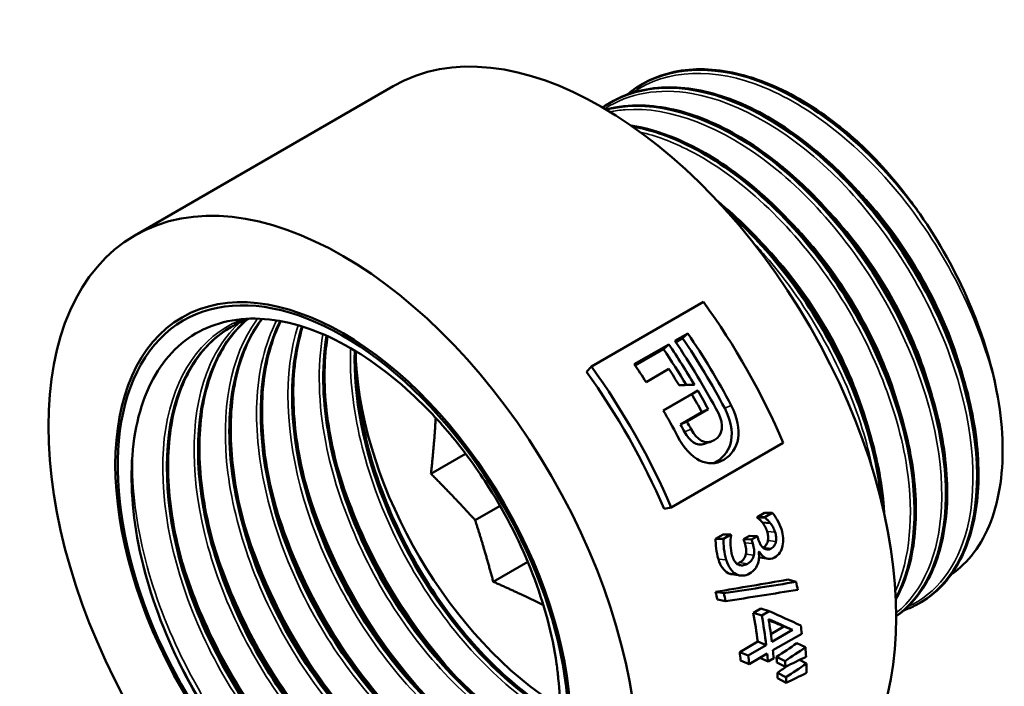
# Model space of a CAD drawing. Header units: millimetres. Extents: x -134 to 755, y -69 to 356.
# Tile 11 of 22: x 123 to 163, y 134 to 161. Entities that reach past the tile are written whole.
import ezdxf

# ---------------------------------------------------------------- set-up
doc = ezdxf.new("R2010")
doc.units = ezdxf.units.MM
doc.layers.add('Видимые тонкие (ГОСТ)', color=7, linetype='Continuous', lineweight=35)
doc.layers.add('Видимый контур (ГОСТ)', color=7, linetype='Continuous', lineweight=50)

msp = doc.modelspace()

# ---------------------------------------------------------------- linework, layer by layer
at = {"layer": 'Видимые тонкие (ГОСТ)'}
for p, q in [((151.7942, 145.2302), (152.0604, 145.3452)), ((150.1447, 144.263), (150.411, 144.3777)), ((151.463, 143.0491), (151.7514, 143.1188)), ((153.5339, 140.1818), (153.8592, 140.1539)), ((153.5676, 139.8061), (153.8958, 139.7684)), ((152.6183, 139.7087), (152.9431, 139.6823)), ((153.3753, 139.525), (153.7047, 139.483)), ((151.5335, 139.0427), (151.8587, 139.0153)), ((152.6656, 139.246), (152.9941, 139.2074)), ((152.4001, 138.8994), (152.73, 138.8558)), ((151.9303, 138.4746), (152.2612, 138.4271))]:
    msp.add_line(p, q, dxfattribs=at)
for points, knots in [([(162.9511, 145.9462), (162.397, 148.4877), (161.1039, 151.2267), (159.3721, 153.495), (157.641, 155.7624), (155.4865, 157.5391), (153.4167, 158.3893), (151.3619, 159.2333), (149.4082, 159.1567), (148.0086, 158.1724)], [8.1045097, 8.1045097, 8.1045097, 8.1045097, 8.826182, 8.826182, 8.826182, 9.547605, 9.547605, 9.547605, 10.2638012, 10.2638012, 10.2638012, 10.2638012]), ([(159.2859, 137.0828), (160.4753, 137.6085), (161.3467, 138.7329), (161.7391, 140.2916), (162.224, 142.2182), (161.9723, 144.7912), (161.0327, 147.3853), (160.0933, 149.9787), (158.4742, 152.5703), (156.5526, 154.5306), (154.6315, 156.4904), (152.4244, 157.802), (150.4495, 158.1436), (149.096, 158.3778), (147.8595, 158.1548), (146.8696, 157.5215)], [13.2888388, 13.2888388, 13.2888388, 13.2888388, 13.8711808, 13.8711808, 13.8711808, 14.5909949, 14.5909949, 14.5909949, 15.3105985, 15.3105985, 15.3105985, 16.0299964, 16.0299964, 16.0299964, 16.5230134, 16.5230134, 16.5230134, 16.5230134]), ([(158.8335, 136.8393), (159.9272, 137.7148), (160.5935, 139.2522), (160.6884, 141.1787), (160.7975, 143.3922), (160.1508, 146.1001), (158.8916, 148.6475), (157.6326, 151.1944), (155.7717, 153.5586), (153.7424, 155.1679), (151.7136, 156.7767), (149.5335, 157.6169), (147.7117, 157.4807), (147.4987, 157.4648), (147.2907, 157.4355), (147.0883, 157.3933)], [19.7173363, 19.7173363, 19.7173363, 19.7173363, 20.3423278, 20.3423278, 20.3423278, 21.0604177, 21.0604177, 21.0604177, 21.7783396, 21.7783396, 21.7783396, 22.4960981, 22.4960981, 22.4960981, 22.5800575, 22.5800575, 22.5800575, 22.5800575]), ([(158.7977, 137.743), (159.3924, 139.0577), (159.5679, 140.8234), (159.2728, 142.7795), (158.8982, 145.2624), (157.7684, 148.0298), (156.1449, 150.4053), (154.5225, 152.7792), (152.4209, 154.7405), (150.336, 155.8086), (149.6546, 156.1577), (148.977, 156.4103), (148.3198, 156.5649)], [26.2948373, 26.2948373, 26.2948373, 26.2948373, 26.8638452, 26.8638452, 26.8638452, 27.5861047, 27.5861047, 27.5861047, 28.307848, 28.307848, 28.307848, 28.5437237, 28.5437237, 28.5437237, 28.5437237]), ([(161.63, 146.3373), (161.0435, 148.6644), (159.7906, 151.1341), (158.1632, 153.1349), (157.7458, 153.6481), (157.3047, 154.1292), (156.8479, 154.5718)], [8.14773325, 8.14773325, 8.14773325, 8.14773325, 8.87427286, 8.87427286, 8.87427286, 9.06063115, 9.06063115, 9.06063115, 9.06063115]), ([(160.3405, 145.5962), (160.0575, 146.7225), (159.627, 147.8823), (159.0641, 149.0064), (158.1657, 150.8002), (156.9361, 152.4897), (155.564, 153.8306)], [14.43081347, 14.43081347, 14.43081347, 14.43081347, 14.78249163, 14.78249163, 14.78249163, 15.34367703, 15.34367703, 15.34367703, 15.34367703]), ([(159.0594, 144.8626), (158.4685, 147.1952), (157.2114, 149.6708), (155.5777, 151.6731), (155.1628, 152.1816), (154.7247, 152.6583), (154.2713, 153.0971)], [20.71495316, 20.71495316, 20.71495316, 20.71495316, 21.4431916, 21.4431916, 21.4431916, 21.62813575, 21.62813575, 21.62813575, 21.62813575]), ([(157.7698, 144.1224), (157.4647, 145.3312), (156.99, 146.5784), (156.3657, 147.7782), (155.4792, 149.4818), (154.297, 151.0776), (152.986, 152.3563)], [26.99813846, 26.99813846, 26.99813846, 26.99813846, 27.37548238, 27.37548238, 27.37548238, 27.91132106, 27.91132106, 27.91132106, 27.91132106]), ([(157.8867, 142.6181), (157.7906, 143.1224), (157.6657, 143.636), (157.512, 144.1541), (156.7479, 146.729), (155.2779, 149.3934), (153.4422, 151.5025), (153.2651, 151.706), (153.0847, 151.9042), (152.9015, 152.0967)], [33.20269264, 33.20269264, 33.20269264, 33.20269264, 33.34723434, 33.34723434, 33.34723434, 34.06554603, 34.06554603, 34.06554603, 34.13486051, 34.13486051, 34.13486051, 34.13486051]), ([(132.0498, 148.8942), (131.8966, 148.8388), (131.7476, 148.7751), (131.603, 148.7031), (130.0686, 147.9382), (129.0573, 146.2364), (128.7999, 143.9992), (128.543, 141.7662), (129.0389, 139.019), (130.1573, 136.4075), (131.2812, 133.7831), (133.0237, 131.3185), (134.9527, 129.6012), (136.8731, 127.8917), (138.9611, 126.9373), (140.7055, 126.9596), (142.4515, 126.9819), (143.8377, 127.9824), (144.5202, 129.7145), (144.687, 130.1377), (144.8131, 130.6026), (144.8964, 131.1018)], [44.6634175, 44.6634175, 44.6634175, 44.6634175, 44.7311422, 44.7311422, 44.7311422, 45.4501518, 45.4501518, 45.4501518, 46.1677781, 46.1677781, 46.1677781, 46.8889329, 46.8889329, 46.8889329, 47.6068655, 47.6068655, 47.6068655, 48.3254743, 48.3254743, 48.3254743, 48.501067, 48.501067, 48.501067, 48.501067]), ([(132.0527, 148.8879), (131.3958, 148.3389), (130.8746, 147.5842), (130.5292, 146.6568), (129.8293, 144.7779), (129.8563, 142.2069), (130.5919, 139.5575), (131.3266, 136.9117), (132.761, 134.2107), (134.5379, 132.0982), (136.3127, 129.9882), (138.4132, 128.4835), (140.323, 127.9389), (142.2299, 127.3949), (143.9297, 127.8127), (145.0032, 129.0851)], [38.58831, 38.58831, 38.58831, 38.58831, 38.9443775, 38.9443775, 38.9443775, 39.6658327, 39.6658327, 39.6658327, 40.3863447, 40.3863447, 40.3863447, 41.1059909, 41.1059909, 41.1059909, 41.8246022, 41.8246022, 41.8246022, 41.8246022]), ([(132.6352, 148.9077), (132.6192, 148.887), (132.6034, 148.866), (132.5876, 148.8449), (131.5064, 147.3949), (131.0841, 145.1268), (131.4103, 142.5788), (131.7364, 140.0323), (132.8069, 137.228), (134.3532, 134.8322), (135.8987, 132.4377), (137.9056, 130.4717), (139.8811, 129.3989), (141.7231, 128.3985), (143.5226, 128.1825), (144.8954, 128.7788)], [32.4426901, 32.4426901, 32.4426901, 32.4426901, 32.4531619, 32.4531619, 32.4531619, 33.1727044, 33.1727044, 33.1727044, 33.8918477, 33.8918477, 33.8918477, 34.6106107, 34.6106107, 34.6106107, 35.2808533, 35.2808533, 35.2808533, 35.2808533]), ([(133.4092, 148.8285), (132.9294, 147.8976), (132.6468, 146.7513), (132.5937, 145.4632), (132.4967, 143.1068), (133.1682, 140.2965), (134.4335, 137.7071), (135.6978, 135.1197), (137.5431, 132.7756), (139.5105, 131.236), (141.4124, 129.7475), (143.4117, 129.0234), (145.044, 129.2155)], [26.2846523, 26.2846523, 26.2846523, 26.2846523, 26.6801349, 26.6801349, 26.6801349, 27.4035683, 27.4035683, 27.4035683, 28.1264464, 28.1264464, 28.1264464, 28.825288, 28.825288, 28.825288, 28.825288]), ([(134.2952, 148.6338), (134.2565, 148.5172), (134.2204, 148.3981), (134.1869, 148.2766), (133.6349, 146.2719), (133.8191, 143.6347), (134.6838, 140.9901), (135.5483, 138.3461), (137.0849, 135.7174), (138.914, 133.7268), (140.7426, 131.7366), (142.8473, 130.4012), (144.7124, 130.0334), (144.8866, 129.999), (145.0587, 129.9731), (145.2281, 129.9556)], [20.1259597, 20.1259597, 20.1259597, 20.1259597, 20.169492, 20.169492, 20.169492, 20.8880298, 20.8880298, 20.8880298, 21.6063904, 21.6063904, 21.6063904, 22.3245784, 22.3245784, 22.3245784, 22.39167, 22.39167, 22.39167, 22.39167]), ([(135.3085, 148.268), (135.0761, 146.9479), (135.1103, 145.4225), (135.4211, 143.8243), (135.9276, 141.2193), (137.164, 138.4433), (138.821, 136.1573), (140.4775, 133.8719), (142.5394, 132.096), (144.4991, 131.2498), (144.7917, 131.1234), (145.0816, 131.018), (145.3673, 130.9333)], [13.9724199, 13.9724199, 13.9724199, 13.9724199, 14.4142425, 14.4142425, 14.4142425, 15.1343684, 15.1343684, 15.1343684, 15.8542792, 15.8542792, 15.8542792, 15.96175, 15.96175, 15.96175, 15.96175]), ([(136.4478, 147.6949), (136.4344, 147.393), (136.4334, 147.0835), (136.445, 146.7676), (136.5356, 144.3117), (137.3897, 141.486), (138.789, 138.9672), (140.1877, 136.4493), (142.1183, 134.2601), (144.1022, 132.9219), (144.4065, 132.7167), (144.7116, 132.5317), (145.0157, 132.3675)], [7.8297133, 7.8297133, 7.8297133, 7.8297133, 7.9226277, 7.9226277, 7.9226277, 8.6449085, 8.6449085, 8.6449085, 9.3669302, 9.3669302, 9.3669302, 9.4776688, 9.4776688, 9.4776688, 9.4776688]), ([(127.4909, 143.2382), (127.4658, 141.917), (127.6435, 140.4786), (128.0229, 139.01), (128.7561, 136.1723), (130.2367, 133.2441), (132.1093, 130.8996), (133.9721, 128.5674), (136.2074, 126.8309), (138.2898, 126.0833), (140.3815, 125.3325), (142.3016, 125.5855), (143.5935, 126.7773), (144.6977, 127.7959), (145.3411, 129.4876), (145.4055, 131.5561)], [45.5526157, 45.5526157, 45.5526157, 45.5526157, 45.9184222, 45.9184222, 45.9184222, 46.6252427, 46.6252427, 46.6252427, 47.3283403, 47.3283403, 47.3283403, 48.0345631, 48.0345631, 48.0345631, 48.6381594, 48.6381594, 48.6381594, 48.6381594]), ([(135.8662, 142.9706), (136.2677, 141.5683), (136.8379, 140.1523), (137.5518, 138.8057), (138.5106, 136.9973), (139.723, 135.3236), (141.0495, 133.9462)], [8.25971325, 8.25971325, 8.25971325, 8.25971325, 8.60794942, 8.60794942, 8.60794942, 9.07561355, 9.07561355, 9.07561355, 9.07561355]), ([(134.5816, 142.2295), (135.0517, 140.5922), (135.7523, 138.9359), (136.638, 137.3933), (137.5294, 135.8406), (138.604, 134.4103), (139.7655, 133.2057)], [14.54289855, 14.54289855, 14.54289855, 14.54289855, 14.94950573, 14.94950573, 14.94950573, 15.35879886, 15.35879886, 15.35879886, 15.35879886]), ([(133.2968, 141.4884), (133.8158, 139.6837), (134.6159, 137.8559), (135.6308, 136.1826), (136.4635, 134.8096), (137.4373, 133.5461), (138.4812, 132.4646)], [20.82608386, 20.82608386, 20.82608386, 20.82608386, 21.27425207, 21.27425207, 21.27425207, 21.64198416, 21.64198416, 21.64198416, 21.64198416]), ([(132.0115, 140.7471), (132.6048, 138.6878), (133.5669, 136.5984), (134.7886, 134.7417), (135.5157, 133.6365), (136.3321, 132.6176), (137.1967, 131.7235)], [27.10926917, 27.10926917, 27.10926917, 27.10926917, 27.62074256, 27.62074256, 27.62074256, 27.92516947, 27.92516947, 27.92516947, 27.92516947]), ([(130.7259, 140.0057), (131.3848, 137.7194), (132.503, 135.3967), (133.9175, 133.3944), (134.5352, 132.52), (135.2076, 131.7092), (135.9121, 130.9814)], [33.39245447, 33.39245447, 33.39245447, 33.39245447, 33.96035196, 33.96035196, 33.96035196, 34.20835478, 34.20835478, 34.20835478, 34.20835478]), ([(129.4408, 139.2642), (130.1549, 136.784), (131.4149, 134.2623), (132.9991, 132.1505), (133.513, 131.4655), (134.0598, 130.8252), (134.6275, 130.2392)], [39.67563978, 39.67563978, 39.67563978, 39.67563978, 40.291708, 40.291708, 40.291708, 40.49154009, 40.49154009, 40.49154009, 40.49154009]), ([(128.7419, 136.3035), (129.7284, 133.9003), (131.1807, 131.5854), (132.8581, 129.7525), (133.7999, 128.7234), (134.809, 127.8501), (135.8277, 127.1686)], [46.13662301, 46.13662301, 46.13662301, 46.13662301, 46.73298211, 46.73298211, 46.73298211, 47.06780501, 47.06780501, 47.06780501, 47.06780501])]:
    msp.add_open_spline(points, degree=3, knots=knots, dxfattribs=at)
at = {"layer": 'Видимый контур (ГОСТ)'}
for p, q in [((127.5874, 152.3217), (138.194, 158.4455)), ((148.3876, 158.5168), (148.3996, 158.5237)), ((147.1034, 157.7754), (147.1154, 157.7823)), ((146.3231, 146.9447), (150.9193, 149.5983)), ((149.7455, 147.9985), (150.2786, 148.3062)), ((150.063, 148.1071), (150.2786, 148.3062)), ((150.063, 148.1071), (149.782, 147.9449)), ((148.0838, 147.0391), (149.4962, 147.8545)), ((149.2806, 147.6554), (148.1203, 146.9855)), ((149.2806, 147.6554), (149.4962, 147.8545)), ((146.1206, 146.7269), (146.3231, 146.9447)), ((149.5014, 146.8498), (148.5661, 146.3098)), ((149.2747, 145.1471), (150.6871, 145.9625)), ((150.4377, 145.8171), (150.6871, 145.9625)), ((150.4377, 145.8171), (149.2753, 145.146)), ((149.9813, 144.5691), (150.8544, 145.0732)), ((151.116, 145.1968), (150.2429, 144.6927)), ((150.8544, 145.0732), (151.116, 145.1968)), ((139.9494, 144.824), (139.9343, 144.8153)), ((149.9813, 144.5691), (150.2429, 144.6927)), ((154.196, 143.8123), (149.5998, 141.1587)), ((141.1645, 143.3656), (139.7409, 142.5437)), ((142.5746, 141.2292), (141.5543, 140.6401)), ((149.3042, 141.1053), (149.5998, 141.1587)), ((153.1228, 140.769), (153.4285, 140.9455)), ((153.1228, 140.769), (153.4416, 140.7615)), ((153.1304, 140.7465), (153.4494, 140.7383)), ((153.4285, 140.9455), (153.7473, 140.938)), ((153.4416, 140.7615), (153.7473, 140.938)), ((153.3411, 140.5411), (153.6627, 140.5249)), ((151.4221, 139.8786), (151.7277, 140.0551)), ((151.4221, 139.8786), (151.7401, 139.8734)), ((151.7277, 140.0551), (152.0457, 140.0499)), ((151.7401, 139.8734), (152.0457, 140.0499)), ((152.5695, 139.8663), (152.8088, 140.0045)), ((152.5695, 139.8663), (152.8929, 139.8445)), ((152.8088, 140.0045), (153.1322, 139.9826)), ((152.8929, 139.8445), (153.1322, 139.9826)), ((153.2128, 139.3606), (153.1918, 139.3485)), ((143.7098, 138.9341), (142.2961, 138.1179)), ((154.3843, 138.2018), (154.7256, 138.111)), ((151.4182, 137.7013), (151.7523, 137.6418)), ((151.4957, 137.3888), (151.8321, 137.3201)), ((152.968, 136.8429), (153.2719, 137.0184)), ((153.2719, 137.0184), (153.616, 136.9133)), ((159.8105, 137.2489), (159.8225, 137.2558)), ((152.968, 136.8429), (153.3121, 136.7379)), ((153.3121, 136.7379), (153.616, 136.9133)), ((153.6897, 135.9711), (154.2238, 136.2795)), ((154.2238, 136.2795), (154.5733, 136.1399)), ((154.5733, 136.1399), (153.7314, 135.6539)), ((154.9541, 135.9866), (153.7717, 135.3039)), ((152.4092, 135.2318), (153.1497, 135.6594)), ((152.7586, 135.0922), (153.4991, 135.5197)), ((153.1497, 135.6594), (153.4991, 135.5197)), ((154.7535, 135.5932), (155.1057, 135.4261)), ((152.4092, 135.2318), (152.7586, 135.0922)), ((153.5394, 135.1698), (152.7988, 134.7422)), ((153.2411, 134.9975), (153.5708, 134.8487)), ((153.8031, 134.9828), (153.5708, 134.8487)), ((153.9206, 135.0337), (154.2729, 134.8644)), ((152.4482, 134.8918), (152.7988, 134.7422)), ((153.935, 134.8062), (154.2877, 134.6302)), ((154.8608, 134.907), (155.1428, 134.7585)), ((153.9539, 134.3865), (154.3072, 134.1982)), ((153.9597, 134.1634), (154.3132, 133.9686))]:
    msp.add_line(p, q, dxfattribs=at)
for centre, major_axis, start_param, end_param in [((146.744, 143.6364), (-8.55, 14.809), 3.1415927, 6.2831853), ((154.7115, 148.2365), (-6.0325, 10.4486), 4.8572844, 4.9160315), ((136.1374, 137.5127), (-6.5412, 11.3297), 3.9526351, 9.0253194), ((143.7925, 141.9323), (8.8, -15.242), 1.3663266, 1.7464435), ((142.691, 141.2964), (8.8, -15.242), 1.5037954, 1.7005297), ((142.1579, 140.9886), (-8.8, 15.242), 4.6446356, 4.8421224), ((142.691, 141.2964), (-8.55, 14.809), 4.6453881, 4.8421224), ((141.9086, 140.8447), (-8.55, 14.809), 4.7399016, 4.8421224), ((141.9086, 140.8447), (8.8, -15.242), 1.5887509, 1.7005297), ((145.3298, 142.8199), (-6.1419, 10.6381), 0.8479968, 2.3215472), ((139.1963, 139.2787), (-8.55, 14.809), 4.5079192, 4.8880362), ((139.1963, 139.2787), (-8.8, 15.242), 4.5079192, 4.8880362), ((140.4962, 140.0293), (-8.8, 15.242), 4.7922573, 4.8421224), ((141.4316, 140.5693), (-8.8, 15.242), 4.7470816, 4.7922573), ((141.9086, 140.8447), (8.8, -15.242), 1.5233552, 1.5732355), ((141.9086, 140.8447), (-8.55, 14.809), 4.6649479, 4.7148282), ((140.4962, 140.0293), (-8.8, 15.242), 4.6464395, 4.7148282), ((141.0355, 140.3406), (8.8, -15.242), 1.5030429, 1.5233552), ((141.0355, 140.3406), (-8.55, 14.809), 4.6446356, 4.6649479), ((142.2207, 141.0249), (-8.55, 14.809), 4.3728037, 4.3742482), ((142.2207, 141.0249), (-8.8, 15.242), 4.3728037, 4.3742482), ((140.8514, 140.2343), (8.8, -15.242), 1.2358333, 1.2375667), ((141.5081, 140.6134), (-8.55, 14.809), 4.3326479, 4.3427591), ((141.5081, 140.6134), (-8.8, 15.242), 4.3326479, 4.3427591), ((141.7474, 140.7516), (8.8, -15.242), 1.1932219, 1.2011664), ((142.7097, 141.3072), (8.8, -15.242), 1.0282653, 1.0487765), ((139.9903, 139.7372), (-8.55, 14.809), 4.2396251, 4.2598474), ((139.9903, 139.7372), (-8.8, 15.242), 4.2396251, 4.2598474), ((141.1989, 140.435), (-8.55, 14.809), 4.079724, 4.1584468), ((141.1989, 140.435), (-8.8, 15.242), 4.079724, 4.1584468), ((141.4312, 140.5691), (-8.8, 15.242), 4.079724, 4.1396689), ((142.6136, 141.2518), (8.8, -15.242), 0.9151645, 0.9371202), ((142.7097, 141.3072), (8.8, -15.242), 0.8481419, 0.8742865), ((140.4584, 140.0074), (-8.55, 14.809), 4.0567572, 4.079724), ((140.4584, 140.0074), (-8.8, 15.242), 4.0567572, 4.079724), ((141.1989, 140.435), (-8.8, 15.242), 4.0355237, 4.0567572), ((141.4312, 140.5691), (8.8, -15.242), 0.8939311, 0.9151645), ((141.8714, 140.8232), (-8.55, 14.809), 3.9949346, 4.0106791), ((136.6304, 137.7973), (-5.9374, 10.2839), 4.047295, 4.1060422), ((141.8714, 140.8232), (-8.8, 15.242), 3.9949346, 4.0106791), ((142.7097, 141.3072), (8.8, -15.242), 0.8030749, 0.8292195), ((141.8714, 140.8232), (-8.55, 14.809), 3.9498676, 3.9656122), ((141.8714, 140.8232), (-8.8, 15.242), 3.9498676, 3.9656122)]:
    msp.add_ellipse(centre, major_axis=major_axis, ratio=0.5773503, start_param=start_param, end_param=end_param, dxfattribs=at)
for major_axis in [(-8.55, 14.809), (-6.61, 11.4489), (-6.61, 11.4489)]:
    msp.add_ellipse((136.1374, 137.5127), major_axis=major_axis, ratio=0.5773503, dxfattribs=at)
for points, knots in [([(148.1881, 158.3932), (149.4968, 159.2407), (151.2493, 159.3465), (153.1136, 158.6792), (155.171, 157.9428), (157.3473, 156.2714), (159.1355, 154.0701), (159.3669, 153.7852), (159.592, 153.4919), (159.8098, 153.1915)], [-10.2427371, -10.2427371, -10.2427371, -10.2427371, -9.5934965, -9.5934965, -9.5934965, -8.877013, -8.877013, -8.877013, -8.7842752, -8.7842752, -8.7842752, -8.7842752]), ([(159.3994, 153.7605), (157.6391, 156.0197), (155.4643, 157.7717), (153.3867, 158.5881), (151.5206, 159.3214), (149.7471, 159.2939), (148.4, 158.5227)], [2.559837, 2.559837, 2.559837, 2.559837, 3.2800724, 3.2800724, 3.2800724, 3.9269908, 3.9269908, 3.9269908, 3.9269908]), ([(148.6059, 158.6354), (149.3016, 158.9881), (150.1074, 159.1588), (151.8025, 159.1167), (152.7118, 158.9082), (154.5524, 158.1457), (155.5069, 157.576), (156.6323, 156.6983), (156.844, 156.5239), (157.0534, 156.342)], [0, 0, 0, 0, 0.38195, 0.38195, 0.7598902, 0.7598902, 1.1445751, 1.1445751, 1.2345279, 1.2345279, 1.2345279, 1.2345279]), ([(146.9074, 157.6458), (147.757, 158.1976), (148.7876, 158.4492), (149.9226, 158.3615), (151.8533, 158.2124), (154.0697, 157.0834), (156.0541, 155.2508), (158.0367, 153.42), (159.7712, 150.9031), (160.8557, 148.3068), (161.9693, 145.6411), (162.3865, 142.9163), (162.0156, 140.8217), (161.7065, 139.076), (160.8534, 137.7811), (159.6292, 137.1531)], [-16.5259225, -16.5259225, -16.5259225, -16.5259225, -16.1042264, -16.1042264, -16.1042264, -15.3869213, -15.3869213, -15.3869213, -14.6703193, -14.6703193, -14.6703193, -13.9345638, -13.9345638, -13.9345638, -13.3213415, -13.3213415, -13.3213415, -13.3213415]), ([(159.8197, 137.26), (160.8418, 137.8569), (161.5857, 138.9354), (161.9321, 140.3702), (162.4036, 142.3233), (162.1337, 144.9193), (161.1756, 147.5292), (160.2177, 150.1383), (158.5797, 152.7386), (156.6423, 154.7004), (154.7054, 156.6616), (152.4855, 157.9675), (150.5024, 158.2988), (149.2363, 158.5103), (148.0735, 158.3232), (147.1187, 157.7761)], [7.0685835, 7.0685835, 7.0685835, 7.0685835, 7.5964652, 7.5964652, 7.5964652, 8.3150725, 8.3150725, 8.3150725, 9.0334664, 9.0334664, 9.0334664, 9.7516516, 9.7516516, 9.7516516, 10.2101761, 10.2101761, 10.2101761, 10.2101761]), ([(147.3217, 157.894), (148.0174, 158.2466), (148.8232, 158.4174), (150.5183, 158.3753), (151.4277, 158.1667), (153.2682, 157.4043), (154.2228, 156.8345), (155.2472, 156.0355), (155.3593, 155.9456), (155.8055, 155.5768), (156.136, 155.2801), (157.3445, 154.1057), (158.1865, 153.0993), (159.6435, 150.9703), (160.2802, 149.8235), (161.2894, 147.5201), (161.6745, 146.3349), (162.1501, 144.0734), (162.2463, 142.9692), (162.1409, 140.9767), (161.9374, 140.0637), (161.2553, 138.5454), (160.7674, 137.9202), (160.1133, 137.4412), (160.0557, 137.4013), (159.997, 137.363)], [0, 0, 0, 0, 0.38195, 0.38195, 0.7598902, 0.7598902, 1.1445751, 1.1445751, 1.1920016, 1.1920016, 1.3345014, 1.3345014, 1.7256039, 1.7256039, 2.1101012, 2.1101012, 2.4945933, 2.4945933, 2.8795169, 2.8795169, 3.2653415, 3.2653415, 3.6505511, 3.6505511, 3.6870613, 3.6870613, 3.6870613, 3.6870613]), ([(146.9292, 157.4899), (147.391, 157.6118), (147.8828, 157.6674), (149.2342, 157.6338), (150.1435, 157.4253), (151.9841, 156.6629), (152.9386, 156.0931), (153.9689, 155.2895), (154.0868, 155.1948), (154.5561, 154.8058), (154.9034, 154.4917), (156.1247, 153.2919), (156.9626, 152.2804), (158.4098, 150.1439), (159.0407, 148.9947), (160.0374, 146.6895), (160.4154, 145.5048), (160.8766, 143.2475), (160.9652, 142.1468), (160.8449, 140.1639), (160.6339, 139.2571), (159.9371, 137.7522), (159.4405, 137.1346), (158.8355, 136.7051)], [0.1541074, 0.1541074, 0.1541074, 0.1541074, 0.38195, 0.38195, 0.7598902, 0.7598902, 1.1445751, 1.1445751, 1.1944752, 1.1944752, 1.3444323, 1.3444323, 1.7354209, 1.7354209, 2.1199082, 2.1199082, 2.5044032, 2.5044032, 2.8893461, 2.8893461, 3.2751909, 3.2751909, 3.6609183, 3.6609183, 3.6609183, 3.6609183]), ([(158.8349, 136.7058), (160.0285, 137.5596), (160.7606, 139.1543), (160.8654, 141.1779), (160.9805, 143.4014), (160.337, 146.1233), (159.0768, 148.6878), (157.8168, 151.2516), (155.9508, 153.6357), (153.912, 155.2649), (151.8737, 156.8936), (149.6798, 157.7536), (147.8416, 157.6331), (147.5272, 157.6125), (147.2235, 157.5632), (146.9325, 157.4865)], [13.4041943, 13.4041943, 13.4041943, 13.4041943, 14.0566468, 14.0566468, 14.0566468, 14.7735038, 14.7735038, 14.7735038, 15.4901898, 15.4901898, 15.4901898, 16.2067093, 16.2067093, 16.2067093, 16.3292938, 16.3292938, 16.3292938, 16.3292938]), ([(146.9357, 157.486), (147.0038, 157.5034), (147.0726, 157.5194), (147.142, 157.5338), (148.8844, 157.8948), (151.0428, 157.2805), (153.114, 155.8442), (155.1842, 154.4086), (157.15, 152.1644), (158.5543, 149.6532), (159.958, 147.1431), (160.7892, 144.3881), (160.8616, 142.051), (160.9352, 139.6755), (160.2236, 137.7537), (158.9138, 136.7643), (158.8879, 136.7448), (158.8618, 136.7256), (158.8354, 136.7068)], [-22.610167, -22.610167, -22.610167, -22.610167, -22.5815862, -22.5815862, -22.5815862, -21.864703, -21.864703, -21.864703, -21.1481587, -21.1481587, -21.1481587, -20.4319347, -20.4319347, -20.4319347, -19.7039559, -19.7039559, -19.7039559, -19.689563, -19.689563, -19.689563, -19.689563]), ([(147.9478, 156.8341), (148.5414, 156.739), (149.1558, 156.5611), (150.6999, 155.9214), (151.6544, 155.3517), (153.4812, 153.927), (154.376, 153.0533), (155.9928, 151.12), (156.7353, 150.0367), (157.9804, 147.7999), (158.4988, 146.6188), (159.2528, 144.3068), (159.4977, 143.1471), (159.6882, 140.9918), (159.6356, 139.9695), (159.3013, 138.4619), (159.0921, 137.897), (158.8185, 137.4054)], [0.5047945, 0.5047945, 0.5047945, 0.5047945, 0.7598902, 0.7598902, 1.1445751, 1.1445751, 1.5303969, 1.5303969, 1.9154258, 1.9154258, 2.2999374, 2.2999374, 2.6845589, 2.6845589, 3.069914, 3.069914, 3.3372363, 3.3372363, 3.3372363, 3.3372363]), ([(158.8154, 137.431), (159.5064, 138.724), (159.7523, 140.5242), (159.4887, 142.5464), (159.1658, 145.0235), (158.0808, 147.8115), (156.4836, 150.2309), (154.8876, 152.6485), (152.7938, 154.6765), (150.695, 155.8193), (149.7768, 156.3192), (148.8612, 156.6478), (147.9891, 156.7995)], [19.9653592, 19.9653592, 19.9653592, 19.9653592, 20.5542157, 20.5542157, 20.5542157, 21.2755301, 21.2755301, 21.2755301, 21.9963143, 21.9963143, 21.9963143, 22.3116302, 22.3116302, 22.3116302, 22.3116302]), ([(148.0064, 156.7882), (148.7265, 156.6607), (149.476, 156.4123), (150.2324, 156.0446), (152.3264, 155.0265), (154.4551, 153.1025), (156.1179, 150.7425), (157.7796, 148.3841), (158.9619, 145.6112), (159.3925, 143.0971), (159.775, 140.8641), (159.5618, 138.8528), (158.8159, 137.4441)], [-28.591273, -28.591273, -28.591273, -28.591273, -28.3311085, -28.3311085, -28.3311085, -27.6108348, -27.6108348, -27.6108348, -26.891052, -26.891052, -26.891052, -26.2517563, -26.2517563, -26.2517563, -26.2517563]), ([(159.3994, 153.7605), (158.4509, 155.0281), (157.6279, 155.8153), (157.1864, 156.2246), (157.1062, 156.2961), (157.0534, 156.342)], [-0.08370837, -0.08370837, -0.08370837, -0.08370837, -0.027754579, -0.027754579, -0.011757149, -0.011757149, -0.011757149, -0.011757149]), ([(151.5053, 153.7215), (152.3422, 153.0426), (153.1577, 152.2331), (154.7086, 150.3786), (155.4511, 149.2953), (156.6962, 147.0585), (157.2146, 145.8774), (157.9686, 143.5653), (158.2135, 142.4057), (158.3213, 141.186), (158.3313, 141.0439), (158.3388, 140.903)], [1.1759953, 1.1759953, 1.1759953, 1.1759953, 1.5303969, 1.5303969, 1.9154258, 1.9154258, 2.2999374, 2.2999374, 2.6845589, 2.6845589, 2.7356686, 2.7356686, 2.7356686, 2.7356686]), ([(158.2639, 141.2102), (158.195, 142.0483), (158.0389, 142.929), (157.795, 143.8276), (157.0948, 146.4074), (155.6759, 149.1116), (153.8657, 151.2879), (153.2141, 152.0713), (152.5137, 152.7838), (151.7884, 153.407)], [26.7787554, 26.7787554, 26.7787554, 26.7787554, 27.0285959, 27.0285959, 27.0285959, 27.7458366, 27.7458366, 27.7458366, 28.0040141, 28.0040141, 28.0040141, 28.0040141]), ([(151.86, 153.3302), (152.2988, 152.9485), (152.7281, 152.5336), (153.1423, 152.0891), (155.037, 150.0565), (156.6025, 147.4236), (157.4776, 144.8247), (157.885, 143.6148), (158.1412, 142.4171), (158.2431, 141.2934)], [-34.2773423, -34.2773423, -34.2773423, -34.2773423, -34.1207134, -34.1207134, -34.1207134, -33.4043556, -33.4043556, -33.4043556, -33.0708672, -33.0708672, -33.0708672, -33.0708672]), ([(162.9511, 145.9462), (162.7233, 147.1346), (162.3373, 148.3695), (161.2732, 150.8419), (160.5943, 152.0631), (159.8098, 153.1915)], [-0.8193964, -0.8193964, -0.8193964, -0.8193964, -0.41514899, -0.41514899, 0, 0, 0, 0]), ([(142.1212, 141.981), (141.6628, 142.7063), (141.162, 143.3987), (140.0902, 144.6972), (139.522, 145.2991), (137.8534, 146.8359), (136.7189, 147.6169), (134.456, 148.6723), (133.3495, 148.9322), (131.3091, 148.8857), (130.3963, 148.5752), (128.8863, 147.4129), (128.3064, 146.568), (127.5597, 144.4445), (127.4035, 143.1829), (127.5414, 140.4007), (127.8376, 138.9051), (128.8494, 135.8714), (129.5585, 134.3626), (131.3015, 131.5293), (132.3209, 130.2338), (134.5393, 128.0298), (135.7179, 127.1457), (137.8292, 126.0425), (138.7484, 125.7316), (139.6196, 125.6061)], [-5.4400505, -5.4400505, -5.4400505, -5.4400505, -5.1820322, -5.1820322, -4.9228082, -4.9228082, -4.4481788, -4.4481788, -3.9696251, -3.9696251, -3.4871477, -3.4871477, -3.0007473, -3.0007473, -2.5104247, -2.5104247, -2.0161804, -2.0161804, -1.5180151, -1.5180151, -1.0159295, -1.0159295, -0.5099243, -0.5099243, -0.1078046, -0.1078046, -0.1078046, -0.1078046]), ([(132.1949, 148.8677), (131.8877, 148.6124), (131.611, 148.311), (131.3696, 147.9657), (130.3267, 146.4733), (129.9529, 144.1714), (130.3272, 141.6117), (130.7009, 139.0555), (131.8167, 136.2648), (133.3925, 133.9081), (134.9664, 131.5545), (136.9846, 129.6544), (138.9481, 128.6599), (140.5491, 127.8489), (142.1019, 127.6456), (143.3524, 128.0571)], [38.5896113, 38.5896113, 38.5896113, 38.5896113, 38.7570618, 38.7570618, 38.7570618, 39.4806059, 39.4806059, 39.4806059, 40.2031487, 40.2031487, 40.2031487, 40.9247687, 40.9247687, 40.9247687, 41.5131867, 41.5131867, 41.5131867, 41.5131867]), ([(143.3577, 128.0616), (142.0971, 127.6495), (140.5302, 127.8615), (138.917, 128.6888), (136.9525, 129.6962), (134.9372, 131.6073), (133.3697, 133.9673), (131.8027, 136.3266), (130.6975, 139.1141), (130.3327, 141.6636), (129.968, 144.2123), (130.347, 146.5011), (131.39, 147.9845), (131.6279, 148.3229), (131.9, 148.6188), (132.2014, 148.8702)], [-35.2289381, -35.2289381, -35.2289381, -35.2289381, -34.6362994, -34.6362994, -34.6362994, -33.9146296, -33.9146296, -33.9146296, -33.1931793, -33.1931793, -33.1931793, -32.4719437, -32.4719437, -32.4719437, -32.3074147, -32.3074147, -32.3074147, -32.3074147]), ([(132.203, 148.8751), (131.7421, 148.484), (131.3489, 147.9817), (130.6589, 146.6442), (130.403, 145.7376), (130.1927, 143.7559), (130.2304, 142.6596), (130.5834, 140.406), (130.9025, 139.2209), (131.778, 136.9049), (132.3458, 135.7454), (133.6546, 133.5962), (134.4122, 132.58), (136.0166, 130.8166), (136.8834, 130.0474), (138.6112, 128.8488), (139.4937, 128.4039), (141.1574, 127.8853), (141.9587, 127.8044), (142.9094, 127.9356), (143.1403, 127.9887), (143.3612, 128.0613)], [0.0887694, 0.0887694, 0.0887694, 0.0887694, 0.3956525, 0.3956525, 0.7805345, 0.7805345, 1.1587599, 1.1587599, 1.5362234, 1.5362234, 1.9145101, 1.9145101, 2.2932752, 2.2932752, 2.6719059, 2.6719059, 3.0497929, 3.0497929, 3.4269866, 3.4269866, 3.5538353, 3.5538353, 3.5538353, 3.5538353]), ([(132.7988, 148.8974), (131.9745, 147.8207), (131.5048, 146.2915), (131.4686, 144.5064), (131.4208, 142.1478), (132.13, 139.3628), (133.4134, 136.816), (134.6961, 134.2706), (136.5407, 131.9851), (138.4912, 130.503), (140.351, 129.0898), (142.2911, 128.4185), (143.8759, 128.6221)], [32.4418747, 32.4418747, 32.4418747, 32.4418747, 32.9873864, 32.9873864, 32.9873864, 33.7081877, 33.7081877, 33.7081877, 34.428594, 34.428594, 34.428594, 35.1154608, 35.1154608, 35.1154608, 35.1154608]), ([(143.8804, 128.6282), (142.3047, 128.4288), (140.379, 129.0921), (138.5305, 130.4892), (136.5806, 131.963), (134.7339, 134.2408), (133.4463, 136.7817), (132.159, 139.3219), (131.4421, 142.1033), (131.4797, 144.4641), (131.5084, 146.266), (131.9767, 147.811), (132.8051, 148.8971)], [-28.8311937, -28.8311937, -28.8311937, -28.8311937, -28.1487695, -28.1487695, -28.1487695, -27.4289026, -27.4289026, -27.4289026, -26.7092122, -26.7092122, -26.7092122, -26.1599279, -26.1599279, -26.1599279, -26.1599279]), ([(132.8109, 148.8996), (132.6319, 148.6642), (132.4699, 148.4069), (131.943, 147.3856), (131.6872, 146.479), (131.4769, 144.4973), (131.5145, 143.401), (131.8676, 141.1475), (132.1866, 139.9623), (133.0621, 137.6463), (133.6299, 136.4868), (134.9388, 134.3376), (135.6963, 133.3214), (137.3008, 131.558), (138.1676, 130.7888), (139.8954, 129.5902), (140.7778, 129.1453), (142.415, 128.635), (143.1918, 128.5512), (143.886, 128.6352)], [0.2523093, 0.2523093, 0.2523093, 0.2523093, 0.3956525, 0.3956525, 0.7805345, 0.7805345, 1.1587599, 1.1587599, 1.5362234, 1.5362234, 1.9145101, 1.9145101, 2.2932752, 2.2932752, 2.6719059, 2.6719059, 3.0497929, 3.0497929, 3.4149587, 3.4149587, 3.4149587, 3.4149587]), ([(133.5575, 148.8048), (133.3262, 148.3573), (133.1416, 147.8591), (133.0092, 147.3162), (132.5082, 145.2633), (132.7567, 142.5909), (133.6821, 139.9437), (134.6067, 137.2985), (136.1983, 134.7019), (138.0575, 132.7789), (139.9153, 130.8573), (142.0232, 129.6253), (143.8569, 129.3752), (144.0125, 129.354), (144.166, 129.3399), (144.3172, 129.3327)], [26.2874389, 26.2874389, 26.2874389, 26.2874389, 26.4792035, 26.4792035, 26.4792035, 27.2044356, 27.2044356, 27.2044356, 27.9290959, 27.9290959, 27.9290959, 28.6532046, 28.6532046, 28.6532046, 28.7146591, 28.7146591, 28.7146591, 28.7146591]), ([(144.3209, 129.3402), (144.1535, 129.3484), (143.9834, 129.3651), (143.8107, 129.3904), (141.9685, 129.6608), (139.8568, 130.9156), (138.0022, 132.8559), (136.149, 134.7947), (134.5698, 137.4007), (133.6608, 140.0467), (132.7525, 142.6906), (132.522, 145.3509), (133.0373, 147.3879), (133.1674, 147.9025), (133.3449, 148.3762), (133.565, 148.8036)], [-22.4303516, -22.4303516, -22.4303516, -22.4303516, -22.3623749, -22.3623749, -22.3623749, -21.6371428, -21.6371428, -21.6371428, -20.9124825, -20.9124825, -20.9124825, -20.1883738, -20.1883738, -20.1883738, -20.0054392, -20.0054392, -20.0054392, -20.0054392]), ([(133.5773, 148.8046), (133.2122, 148.0732), (132.9682, 147.1908), (132.7611, 145.2387), (132.7987, 144.1425), (133.1517, 141.8889), (133.4708, 140.7037), (134.3463, 138.3878), (134.9141, 137.2282), (136.223, 135.079), (136.9805, 134.0628), (138.5849, 132.2994), (139.4518, 131.5303), (141.1796, 130.3317), (142.062, 129.8868), (143.3873, 129.4736), (143.8696, 129.3827), (144.3289, 129.3545)], [0.4070594, 0.4070594, 0.4070594, 0.4070594, 0.7805345, 0.7805345, 1.1587599, 1.1587599, 1.5362234, 1.5362234, 1.9145101, 1.9145101, 2.2932752, 2.2932752, 2.6719059, 2.6719059, 3.0497929, 3.0497929, 3.2734155, 3.2734155, 3.2734155, 3.2734155]), ([(131.7264, 148.6643), (130.631, 148.1029), (129.7925, 147.0765), (129.33, 145.6943), (128.6903, 143.7824), (128.7751, 141.2063), (129.5523, 138.5787), (130.3355, 135.9307), (131.8148, 133.2538), (133.6172, 131.1939), (135.4095, 129.1457), (137.5048, 127.7253), (139.3855, 127.2688), (140.7337, 126.9415), (141.9628, 127.1116), (142.9219, 127.7308)], [44.7351172, 44.7351172, 44.7351172, 44.7351172, 45.255604, 45.255604, 45.255604, 45.9755592, 45.9755592, 45.9755592, 46.7010986, 46.7010986, 46.7010986, 47.4225292, 47.4225292, 47.4225292, 47.9396982, 47.9396982, 47.9396982, 47.9396982]), ([(142.756, 127.6298), (141.83, 127.1025), (140.6766, 126.9696), (139.4184, 127.2707), (137.5329, 127.7219), (135.4295, 129.1442), (133.631, 131.1989), (131.8331, 133.2529), (130.3564, 135.9207), (129.5713, 138.5619), (128.7865, 141.202), (128.7002, 143.7922), (129.3453, 145.7109), (129.7784, 146.9993), (130.539, 147.9774), (131.5298, 148.5568)], [-41.6250555, -41.6250555, -41.6250555, -41.6250555, -41.1420104, -41.1420104, -41.1420104, -40.4181451, -40.4181451, -40.4181451, -39.6945434, -39.6945434, -39.6945434, -38.9712005, -38.9712005, -38.9712005, -38.4854875, -38.4854875, -38.4854875, -38.4854875]), ([(131.3354, 148.4448), (130.6927, 148.0255), (130.1532, 147.412), (129.3747, 145.9027), (129.1188, 144.9962), (128.9085, 143.0145), (128.9462, 141.9182), (129.2992, 139.6646), (129.6183, 138.4795), (130.4938, 136.1635), (131.0616, 135.004), (132.3704, 132.8548), (133.128, 131.8385), (134.7324, 130.0752), (135.5993, 129.306), (137.3271, 128.1074), (138.2095, 127.6625), (139.8732, 127.1439), (140.6745, 127.063), (141.817, 127.2207), (142.2208, 127.3453), (142.5879, 127.5314)], [0, 0, 0, 0, 0.3956525, 0.3956525, 0.7805345, 0.7805345, 1.1587599, 1.1587599, 1.5362234, 1.5362234, 1.9145101, 1.9145101, 2.2932752, 2.2932752, 2.6719059, 2.6719059, 3.0497929, 3.0497929, 3.4269866, 3.4269866, 3.6554937, 3.6554937, 3.6554937, 3.6554937]), ([(134.4463, 148.5875), (133.9656, 147.0819), (133.9067, 145.1884), (134.2911, 143.1757), (134.7843, 140.5936), (136.0021, 137.8375), (137.6401, 135.5632), (139.2777, 133.2894), (141.3205, 131.5167), (143.2657, 130.6644), (143.7412, 130.4561), (144.2098, 130.3031), (144.6649, 130.2053)], [20.1316696, 20.1316696, 20.1316696, 20.1316696, 20.6928089, 20.6928089, 20.6928089, 21.4126758, 21.4126758, 21.4126758, 22.1323662, 22.1323662, 22.1323662, 22.3082706, 22.3082706, 22.3082706, 22.3082706]), ([(144.6678, 130.2141), (144.2285, 130.3092), (143.7767, 130.4556), (143.3184, 130.6536), (141.3716, 131.4949), (139.3232, 133.261), (137.6788, 135.5332), (136.0353, 137.8041), (134.8101, 140.5608), (134.3101, 143.1465), (133.9191, 145.1682), (133.9744, 147.0717), (134.4551, 148.5848)], [-16.0238993, -16.0238993, -16.0238993, -16.0238993, -15.854192, -15.854192, -15.854192, -15.1333907, -15.1333907, -15.1333907, -14.4129844, -14.4129844, -14.4129844, -13.8496908, -13.8496908, -13.8496908, -13.8496908]), ([(134.4763, 148.5793), (134.3207, 148.0797), (134.2104, 147.5364), (134.0452, 145.9802), (134.0829, 144.8839), (134.4359, 142.6303), (134.755, 141.4451), (135.6305, 139.1292), (136.1983, 137.9697), (137.5071, 135.8205), (138.2647, 134.8042), (139.8691, 133.0409), (140.736, 132.2717), (142.4638, 131.0731), (143.3462, 130.6282), (144.3461, 130.3165), (144.5121, 130.2716), (144.6765, 130.2339)], [0.5594989, 0.5594989, 0.5594989, 0.5594989, 0.7805345, 0.7805345, 1.1587599, 1.1587599, 1.5362234, 1.5362234, 1.9145101, 1.9145101, 2.2932752, 2.2932752, 2.6719059, 2.6719059, 3.0497929, 3.0497929, 3.1256998, 3.1256998, 3.1256998, 3.1256998]), ([(135.4596, 148.2012), (135.3451, 147.5341), (135.2994, 146.8148), (135.3268, 146.058), (135.4151, 143.6233), (136.2599, 140.8218), (137.6453, 138.3232), (139.0302, 135.8253), (140.9427, 133.652), (142.9093, 132.3211), (143.5772, 131.869), (144.2493, 131.5155), (144.9062, 131.2647)], [13.9809649, 13.9809649, 13.9809649, 13.9809649, 14.2052789, 14.2052789, 14.2052789, 14.9269488, 14.9269488, 14.9269488, 15.6483991, 15.6483991, 15.6483991, 15.893441, 15.893441, 15.893441, 15.893441]), ([(144.9079, 131.2757), (144.2429, 131.5307), (143.5624, 131.8908), (142.8866, 132.3516), (140.9176, 133.6941), (139.0061, 135.8795), (137.6267, 138.3855), (136.249, 140.8884), (135.4146, 143.6892), (135.337, 146.1184), (135.3136, 146.8514), (135.3591, 147.5487), (135.4695, 148.1968)], [-9.6089707, -9.6089707, -9.6089707, -9.6089707, -9.3609725, -9.3609725, -9.3609725, -8.6384297, -8.6384297, -8.6384297, -7.9168097, -7.9168097, -7.9168097, -7.6990604, -7.6990604, -7.6990604, -7.6990604]), ([(135.4975, 148.186), (135.4723, 148.0279), (135.451, 147.8671), (135.3294, 146.7216), (135.3671, 145.6253), (135.7201, 143.3717), (136.0392, 142.1866), (136.9147, 139.8706), (137.4825, 138.7111), (138.7913, 136.5619), (139.5489, 135.5456), (141.1533, 133.7823), (142.0201, 133.0131), (143.5606, 131.9444), (144.2482, 131.57), (144.9145, 131.3049)], [0.7176496, 0.7176496, 0.7176496, 0.7176496, 0.7805345, 0.7805345, 1.1587599, 1.1587599, 1.5362234, 1.5362234, 1.9145101, 1.9145101, 2.2932752, 2.2932752, 2.6719059, 2.6719059, 2.9677715, 2.9677715, 2.9677715, 2.9677715]), ([(136.611, 147.5995), (136.5559, 145.7061), (136.9756, 143.5325), (137.8141, 141.4188), (138.8568, 138.7903), (140.5372, 136.2774), (142.4356, 134.4833), (143.274, 133.691), (144.1514, 133.0419), (145.023, 132.5576)], [7.8415329, 7.8415329, 7.8415329, 7.8415329, 8.4234333, 8.4234333, 8.4234333, 9.147035, 9.147035, 9.147035, 9.4665745, 9.4665745, 9.4665745, 9.4665745]), ([(145.0234, 132.5708), (144.1615, 133.0511), (143.2942, 133.6925), (142.4647, 134.4741), (140.56, 136.2688), (138.873, 138.7877), (137.8271, 141.4232), (136.99, 143.5326), (136.5698, 145.7017), (136.6225, 147.5926)], [-3.1819726, -3.1819726, -3.1819726, -3.1819726, -2.8660192, -2.8660192, -2.8660192, -2.1404798, -2.1404798, -2.1404798, -1.5597708, -1.5597708, -1.5597708, -1.5597708]), ([(136.663, 147.5676), (136.6469, 146.8271), (136.7023, 146.041), (137.0043, 144.1131), (137.3233, 142.928), (138.1988, 140.612), (138.7667, 139.4525), (140.0755, 137.3033), (140.833, 136.2871), (142.4375, 134.5237), (143.3043, 133.7545), (144.4532, 132.9575), (144.7394, 132.7771), (145.0253, 132.6145)], [0.8897695, 0.8897695, 0.8897695, 0.8897695, 1.1587599, 1.1587599, 1.5362234, 1.5362234, 1.9145101, 1.9145101, 2.2932752, 2.2932752, 2.6719059, 2.6719059, 2.7963091, 2.7963091, 2.7963091, 2.7963091]), ([(161.0865, 138.4157), (161.4369, 138.6557), (161.7499, 138.9567), (162.5759, 140.0494), (162.9437, 141.0104), (163.2659, 143.2834), (163.2137, 144.5761), (162.9511, 145.9462)], [-1.1530863, -1.1530863, -1.1530863, -1.1530863, -0.9275856, -0.9275856, -0.4657523, -0.4657523, 0, 0, 0, 0]), ([(144.8929, 134.7538), (144.7211, 135.9513), (144.3895, 137.1934), (143.4402, 139.6533), (142.8374, 140.848), (142.1212, 141.981)], [-0.81288597, -0.81288597, -0.81288597, -0.81288597, -0.40234689, -0.40234689, 0, 0, 0, 0]), ([(153.3411, 140.5411), (153.3019, 140.5897), (153.2645, 140.6302), (153.229, 140.6624), (153.1934, 140.6946), (153.1606, 140.7227), (153.1304, 140.7465)], [0, 0, 0, 0, 1, 1, 1, 2, 2, 2, 2]), ([(153.6627, 140.5249), (153.623, 140.5753), (153.5851, 140.6173), (153.5491, 140.6508), (153.5132, 140.6843), (153.4799, 140.7135), (153.4494, 140.7383)], [0, 0, 0, 0, 1, 1, 1, 2, 2, 2, 2]), ([(153.7473, 140.938), (153.809, 140.874), (153.8772, 140.7783), (153.9503, 140.6511), (154.0235, 140.5239), (154.0793, 140.3962), (154.1181, 140.268)], [0, 0, 0, 0, 1, 1, 1, 2, 2, 2, 2]), ([(153.5339, 140.1818), (153.5134, 140.2493), (153.4863, 140.3128), (153.4525, 140.3722), (153.4188, 140.4316), (153.3817, 140.4879), (153.3411, 140.5411)], [0, 0, 0, 0, 1, 1, 1, 2, 2, 2, 2]), ([(153.8592, 140.1539), (153.8381, 140.2234), (153.8103, 140.2889), (153.776, 140.3502), (153.7417, 140.4116), (153.7039, 140.4698), (153.6627, 140.5249)], [0, 0, 0, 0, 1, 1, 1, 2, 2, 2, 2]), ([(154.1181, 140.268), (154.1574, 140.1383), (154.1806, 140.0196), (154.1886, 139.9118), (154.1965, 139.804), (154.1903, 139.6988), (154.1701, 139.5961)], [0, 0, 0, 0, 1, 1, 1, 2, 2, 2, 2]), ([(151.5335, 139.0427), (151.491, 139.1822), (151.4607, 139.328), (151.4427, 139.4798), (151.4247, 139.6316), (151.4175, 139.7646), (151.4221, 139.8786)], [0, 0, 0, 0, 1, 1, 1, 2, 2, 2, 2]), ([(151.8587, 139.0153), (151.8149, 139.1589), (151.7833, 139.3086), (151.7641, 139.4645), (151.7448, 139.6203), (151.7365, 139.7566), (151.7401, 139.8734)], [0, 0, 0, 0, 1, 1, 1, 2, 2, 2, 2]), ([(152.0551, 140.022), (152.038, 139.916), (152.0317, 139.7832), (152.0349, 139.6236), (152.0381, 139.464), (152.0603, 139.317), (152.1014, 139.1826)], [0, 0, 0, 0, 1, 1, 1, 2, 2, 2, 2]), ([(153.1718, 139.8552), (153.2245, 139.6837), (153.2965, 139.5619), (153.3895, 139.4896), (153.4824, 139.4173), (153.5871, 139.4151), (153.7047, 139.483)], [0, 0, 0, 0, 1, 1, 1, 2, 2, 2, 2]), ([(153.3753, 139.525), (153.43, 139.5566), (153.4731, 139.5971), (153.5044, 139.6466), (153.5358, 139.6961), (153.5569, 139.7492), (153.5676, 139.8061)], [0, 0, 0, 0, 1, 1, 1, 2, 2, 2, 2]), ([(153.5676, 139.8061), (153.5786, 139.8667), (153.5807, 139.9283), (153.5738, 139.991), (153.5668, 140.0537), (153.5536, 140.1173), (153.5339, 140.1818)], [0, 0, 0, 0, 1, 1, 1, 2, 2, 2, 2]), ([(153.8958, 139.7684), (153.9065, 139.8303), (153.9081, 139.8935), (153.9006, 139.9578), (153.8932, 140.0222), (153.8794, 140.0875), (153.8592, 140.1539)], [0, 0, 0, 0, 1, 1, 1, 2, 2, 2, 2]), ([(152.6656, 139.246), (152.6797, 139.3153), (152.6818, 139.3887), (152.6718, 139.4663), (152.6618, 139.5439), (152.644, 139.6247), (152.6183, 139.7087)], [0, 0, 0, 0, 1, 1, 1, 2, 2, 2, 2]), ([(152.9941, 139.2074), (153.0077, 139.2781), (153.0093, 139.3533), (152.9987, 139.433), (152.9881, 139.5127), (152.9696, 139.5958), (152.9431, 139.6823)], [0, 0, 0, 0, 1, 1, 1, 2, 2, 2, 2]), ([(153.7047, 139.483), (153.7594, 139.5146), (153.8024, 139.5555), (153.8335, 139.6058), (153.8646, 139.6561), (153.8854, 139.7103), (153.8958, 139.7684)], [0, 0, 0, 0, 1, 1, 1, 2, 2, 2, 2]), ([(154.1701, 139.5961), (154.1476, 139.4868), (154.1091, 139.3916), (154.0548, 139.3106), (154.0006, 139.2295), (153.9291, 139.1635), (153.8406, 139.1124)], [0, 0, 0, 0, 1, 1, 1, 2, 2, 2, 2]), ([(151.9303, 138.4746), (151.843, 138.5176), (151.7663, 138.5867), (151.6996, 138.6818), (151.633, 138.7769), (151.5779, 138.8972), (151.5335, 139.0427)], [0, 0, 0, 0, 1, 1, 1, 2, 2, 2, 2]), ([(152.2612, 138.4271), (152.1733, 138.4726), (152.0958, 138.5445), (152.0282, 138.6429), (151.9605, 138.7414), (151.9043, 138.8655), (151.8587, 139.0153)], [0, 0, 0, 0, 1, 1, 1, 2, 2, 2, 2]), ([(152.1014, 139.1826), (152.1254, 139.1039), (152.1584, 139.0305), (152.2003, 138.9626), (152.2422, 138.8946), (152.292, 138.8469), (152.3501, 138.8194)], [0, 0, 0, 0, 1, 1, 1, 2, 2, 2, 2]), ([(152.4001, 138.8994), (152.4781, 138.9444), (152.5384, 138.9961), (152.5808, 139.0546), (152.6232, 139.113), (152.6516, 139.1768), (152.6656, 139.246)], [0, 0, 0, 0, 1, 1, 1, 2, 2, 2, 2]), ([(152.73, 138.8558), (152.808, 138.9009), (152.8682, 138.953), (152.9103, 139.0123), (152.9525, 139.0716), (152.9805, 139.1366), (152.9941, 139.2074)], [0, 0, 0, 0, 1, 1, 1, 2, 2, 2, 2]), ([(153.1918, 139.3485), (153.1998, 139.283), (153.203, 139.2099), (153.2012, 139.1292), (153.1995, 139.0486), (153.1855, 138.967), (153.1595, 138.8843)], [0, 0, 0, 0, 1, 1, 1, 2, 2, 2, 2]), ([(153.8406, 139.1124), (153.7219, 139.0438), (153.6042, 139.0351), (153.4864, 139.0864), (153.3687, 139.1377), (153.2778, 139.2291), (153.2128, 139.3606)], [0, 0, 0, 0, 1, 1, 1, 2, 2, 2, 2]), ([(152.3501, 138.8194), (152.4078, 138.7934), (152.4659, 138.7817), (152.5248, 138.7843), (152.5836, 138.7869), (152.652, 138.8108), (152.73, 138.8558)], [0, 0, 0, 0, 1, 1, 1, 2, 2, 2, 2]), ([(153.1595, 138.8843), (153.1346, 138.8023), (153.0944, 138.7241), (153.039, 138.6496), (152.9835, 138.575), (152.9086, 138.5106), (152.8143, 138.4561)], [0, 0, 0, 0, 1, 1, 1, 2, 2, 2, 2]), ([(152.8143, 138.4561), (152.7176, 138.4003), (152.6226, 138.3706), (152.5288, 138.367), (152.4351, 138.3634), (152.346, 138.3834), (152.2612, 138.4271)], [0, 0, 0, 0, 1, 1, 1, 2, 2, 2, 2]), ([(144.8964, 131.1018), (144.8961, 131.1013), (144.8957, 131.1008), (144.895, 131.1003), (144.8947, 131.1002), (144.8942, 131.1003), (144.894, 131.1005), (144.8937, 131.1009), (144.8936, 131.1012), (144.8934, 131.1019), (144.8933, 131.1023), (144.893, 131.1035), (144.8929, 131.1043), (144.8928, 131.1067), (144.8927, 131.1085), (144.8928, 131.1162), (144.8933, 131.1244), (144.8967, 131.1629), (144.9027, 131.2089), (144.9271, 131.3926), (144.9536, 131.5845), (145.0285, 132.3577), (145.0668, 133.1357), (144.9665, 134.1482)], [-0.63536971, -0.63536971, -0.63536971, -0.63536971, -0.62902238, -0.62902238, -0.6243832, -0.6243832, -0.62187702, -0.62187702, -0.61991248, -0.61991248, -0.61776939, -0.61776939, -0.61454285, -0.61454285, -0.60794509, -0.60794509, -0.58545956, -0.58545956, -0.51468231, -0.51468231, -0.35309717, -0.35309717, 0, 0, 0, 0])]:
    msp.add_open_spline(points, degree=3, knots=knots, dxfattribs=at)
for points in [[(147.7818, 158.0949), (147.9121, 158.2027), (148.0475, 158.3026), (148.1878, 158.394)], [(146.7868, 157.5737), (146.8253, 157.6007), (146.8643, 157.627), (146.9036, 157.6526)], [(132.2988, 148.9082), (132.0997, 148.8421), (131.9076, 148.7622), (131.7235, 148.6688)], [(150.5492, 146.1982), (150.3402, 146.1909), (150.1308, 146.1834), (149.9211, 146.1756)], [(151.463, 143.0491), (152.1025, 143.4183), (152.3056, 144.2595), (151.7942, 145.2302)], [(152.0604, 145.3452), (152.5867, 144.3461), (152.3909, 143.4879), (151.7514, 143.1188)], [(151.3666, 143.9253), (151.7181, 144.1283), (151.7776, 144.562), (151.5335, 145.0258)], [(150.9664, 143.7768), (150.6513, 143.6712), (150.3547, 143.8639), (150.1447, 144.263)], [(150.411, 144.3777), (150.6551, 143.914), (151.0068, 143.7176), (151.3666, 143.9253)], [(151.7514, 143.1188), (151.1181, 142.7531), (150.3882, 143.0876), (149.857, 144.0944)], [(151.2469, 143.8708), (151.1534, 143.8395), (151.0599, 143.8081), (150.9663, 143.7768)], [(151.3185, 142.9781), (151.3671, 142.9979), (151.4153, 143.0216), (151.463, 143.0491)], [(153.3588, 139.5159), (153.3643, 139.5188), (153.3698, 139.5218), (153.3753, 139.525)], [(153.2467, 139.1091), (153.2314, 139.1115), (153.2162, 139.1148), (153.201, 139.1191)], [(153.5845, 139.0576), (153.4719, 139.0748), (153.3593, 139.092), (153.2467, 139.1091)], [(152.2988, 138.8505), (152.3306, 138.8624), (152.3643, 138.8787), (152.4001, 138.8994)], [(151.4182, 137.7013), (152.4161, 137.8662), (153.4049, 138.0328), (154.3843, 138.2018)], [(152.0861, 138.4251), (152.0325, 138.4333), (151.9806, 138.4498), (151.9303, 138.4746)], [(152.4266, 138.3727), (152.3132, 138.3902), (152.1997, 138.4076), (152.0861, 138.4251)], [(151.7523, 137.6418), (152.753, 137.7962), (153.7441, 137.9524), (154.7256, 138.111)], [(154.7896, 137.7888), (153.8135, 137.63), (152.8276, 137.4741), (151.8321, 137.3201)], [(159.6304, 137.1514), (159.4725, 137.0713), (159.3082, 137.002), (159.1383, 136.9435)], [(153.5959, 136.5791), (153.929, 136.4301), (154.2548, 136.2835), (154.5733, 136.1399)], [(153.616, 136.9133), (154.0622, 136.7116), (154.4955, 136.5137), (154.9158, 136.3211)], [(154.2238, 136.2795), (154.0195, 136.3664), (153.8121, 136.4545), (153.6019, 136.5436)], [(153.9206, 135.0337), (154.1983, 135.2201), (154.4759, 135.4066), (154.7535, 135.5932)], [(154.2729, 134.8644), (154.5505, 135.0516), (154.8281, 135.2388), (155.1057, 135.4261)], [(155.1303, 135.0372), (154.8495, 134.9015), (154.5686, 134.7659), (154.2877, 134.6302)], [(153.9539, 134.3865), (154.1028, 134.4859), (154.2518, 134.5854), (154.4008, 134.6848)], [(154.3072, 134.1982), (154.5858, 134.385), (154.8643, 134.5717), (155.1428, 134.7585)], [(155.1528, 134.3772), (154.873, 134.241), (154.5931, 134.1048), (154.3132, 133.9686)]]:
    msp.add_open_spline(points, degree=3, dxfattribs=at)
for points, weights in [([(139.7409, 142.5437), (139.873, 143.7588), (139.9343, 144.8153)], [1.13087664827, 1.17537151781, 1.19723335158]), ([(139.9343, 144.8153), (139.9231, 144.84), (139.9117, 144.8648)], [1.19723335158, 1.19673511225, 1.19622511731]), ([(141.5543, 140.6401), (140.7271, 141.5574), (139.7409, 142.5437)], [1.19723335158, 1.17537151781, 1.13087664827]), ([(142.2961, 138.1179), (141.9351, 139.4652), (141.5543, 140.6401)], [1.13087664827, 1.17537151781, 1.19723335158]), ([(144.3525, 137.1534), (143.4101, 137.6267), (142.2961, 138.1179)], [1.19705277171, 1.17518814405, 1.13087664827])]:
    msp.add_rational_spline(points, weights, degree=2, dxfattribs=at)

doc.saveas('drawing.dxf')
